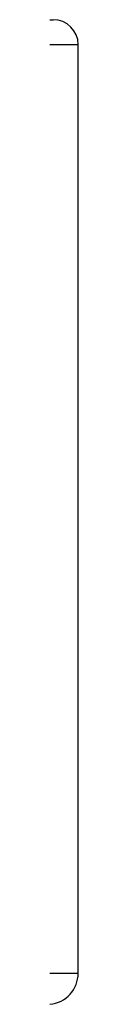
# Model space of a CAD drawing. Header units: inches. Extents: x 0 to 215, y -25 to 140.
# Tile 3 of 18: x 43.9794 to 43.9973, y 61.7503 to 62.3704. Entities that reach past the tile are written whole.
import ezdxf

# ---------------------------------------------------------------- set-up
doc = ezdxf.new("R2010")
doc.units = ezdxf.units.IN
doc.header["$LTSCALE"] = 12.924396
doc.header["$MEASUREMENT"] = 0
doc.layers.add('Visible Edges(ANSI)', color=7, linetype='Continuous', lineweight=25)
doc.layers.add('Visible Tangent Edges(ANSI)', color=7, linetype='Continuous', lineweight=25)

msp = doc.modelspace()

# ---------------------------------------------------------------- linework, layer by layer
at = {"layer": 'Visible Edges(ANSI)'}
for p, q in [((43.97942, 62.37037), (43.98153, 62.37037)), ((43.99728, 61.76992), (43.99728, 62.35462))]:
    msp.add_line(p, q, dxfattribs=at)
for centre, radius, start, end in [((43.98153, 62.35462), 0.01575, 0, 90), ((43.97759, 61.76992), 0.01969, 275.32471, 0)]:
    msp.add_arc(centre, radius, start, end, dxfattribs=at)
at = {"layer": 'Visible Tangent Edges(ANSI)'}
for p, q in [((43.99728, 62.35462), (43.97942, 62.35462)), ((43.97942, 61.76992), (43.99728, 61.76992))]:
    msp.add_line(p, q, dxfattribs=at)

doc.saveas('drawing.dxf')
